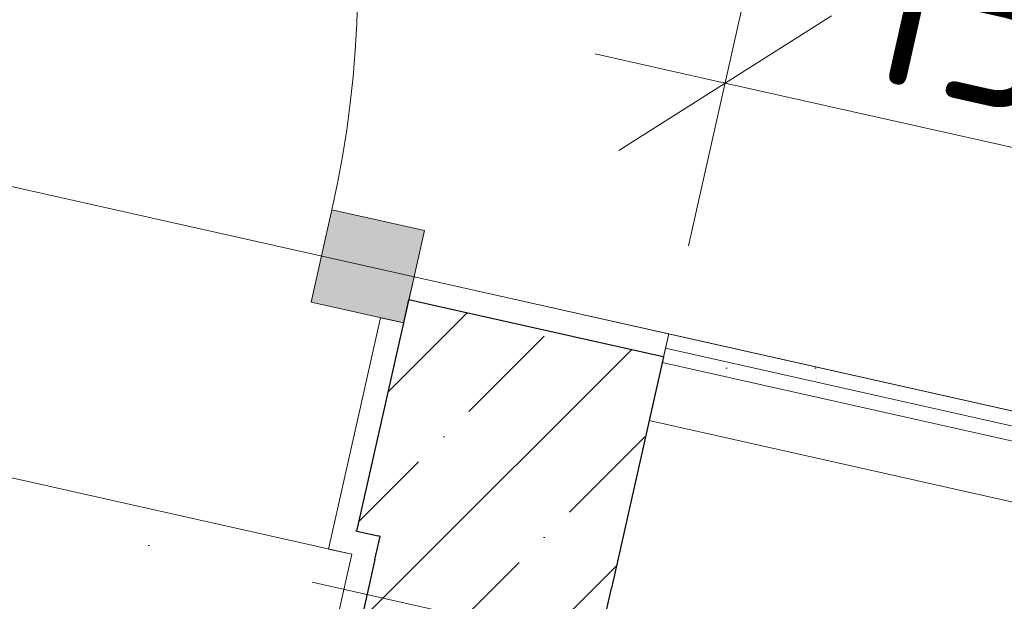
# Model space of a CAD drawing. Header units: millimetres. Extents: x -7145539 to -6664766, y 5874041 to 6141700.
# Tile 137 of 177: x -6929584 to -6928754, y 5898151 to 5898642. Entities that reach past the tile are written whole.
import ezdxf
from ezdxf.enums import TextEntityAlignment as Align

# ---------------------------------------------------------------- set-up
doc = ezdxf.new("R2010")
doc.units = ezdxf.units.MM
doc.header["$MEASUREMENT"] = 0
doc.linetypes.add('Штрихпунктирная', pattern=[670.277762, 352.777767, -176.388884, 0, -141.111112])
for name, color, linetype in [('S - квартира_помещение.АР', 7, 'Continuous'), ('S - МОП.АР', 7, 'Continuous'), ('АР-Стены_внутренние_пилоны.АР', 7, 'Continuous'), ('АР-Стены_Перегородки_шахты_.АР', 7, 'Continuous'), ('АР-Чертеж-Оси_Осевые размеры.АР', 7, 'Continuous'), ('АР-Чертеж-Размеры.АР', 7, 'Continuous')]:
    doc.layers.add(name, color=color, linetype=linetype)
for name, color, linetype, lineweight in [('S - квартира_помещение.АР_Ном._пера__101', 252, 'Continuous', 0), ('АР-Стены_внутренние_пилоны.АР_Ном._пера__1', 7, 'Continuous', 15), ('АР-Стены_Перегородки_шахты_.АР_Ном._пера__1', 7, 'Continuous', 15), ('АР-Чертеж-Оси_Осевые размеры.АР_Ном._пера__120', 7, 'Continuous', 0), ('АР-Чертеж-Размеры.АР_Ном._пера__1', 7, 'Continuous', 0), ('Двери Archicad_Ном._пера__120', 7, 'Continuous', 0), ('Паспорта Зон Archicad_Ном._пера__1', 7, 'Continuous', 0)]:
    doc.layers.add(name, color=color, linetype=linetype, lineweight=lineweight)
doc.styles.add('РЎР“Р•РќР•Р\xa0Р\x98Р\xa0_РЎРўР\x98Р›Р¬_1', font='txt')
doc.styles.add('РЎР“Р•РќР•Р\xa0Р\x98Р\xa0_РЎРўР\x98Р›Р¬_2', font='GOTHIC.TTF')
doc.styles.add('РЎР“Р•РќР•Р\xa0Р\x98Р\xa0_РЎРўР\x98Р›Р¬_6', font='GOST_Common.ttf')
doc.dimstyles.new('СГЕНЕРИР_СТИЛЬ__1', dxfattribs={"dimtxt": 150, "dimasz": 142.5, "dimexe": 0.18, "dimexo": 0.0625, "dimgap": 0, "dimtad": 1, "dimdec": 0, "dimzin": 0, "dimdsep": 46, "dimtxsty": 'РЎР“Р•РќР•Р\xa0Р\x98Р\xa0_РЎРўР\x98Р›Р¬_6', "dimblk": 'ARROWHEAD_6', "dimblk1": 'ARROWHEAD_6', "dimblk2": 'ARROWHEAD_6', "dimcen": 0.09, "dimse1": 1, "dimse2": 1, "dimclrd": 7, "dimclre": 7, "dimclrt": 7, "dimazin": 0, "dimtfac": 1, "dimtdec": 4, "dimtmove": 0, "dimatfit": 3, "dimfxl": 1, "dimtolj": 1, "dimtzin": 0, "dimarcsym": 0})
pattern_1 = [(0, (-6321637.814, 6318947.94), (0, 75), [0, -75])]
pattern_2 = [(45, (-6321637.81, 6318947.94), (-84.852814, 84.852814), []), (45, (-6321680.24, 6318990.37), (-84.852814, 84.852814), [90, -30, 0, -30])]
pattern_3 = [(45, (-6321637.81, 6319297.94), (-111.369318, 111.369318), [0, -105, 0, -157.5]), (110, (-6321287.81, 6319297.94), (148.001588, 53.868173), [0, -77, 0, -133])]

# ---------------------------------------------------------------- blocks, each defined once
blk = doc.blocks.new('Холл_7_46_1', base_point=(-6938273.66, 5897066.21))
at = {"layer": 'S - квартира_помещение.АР_Ном._пера__101', "color": 252, "linetype": 'Continuous', "lineweight": 0, "flags": 128}
blk.add_lwpolyline([(-6936789.89, 5895982.88), (-6932935.91, 5895117.32), (-6932782.51, 5895800.35), (-6930099.07, 5895197.69), (-6929887.65, 5896138.99), (-6929077.91, 5895957.11), (-6928199.86, 5895759.91), (-6927958.72, 5896833.54), (-6929529.41, 5897186.27), (-6929303.72, 5898191.06), (-6930328.23, 5898421.17), (-6930553.91, 5897416.35), (-6931597.85, 5897650.82), (-6931809.34, 5896709.23), (-6934341.58, 5897277.98), (-6936395.39, 5897739.28)], close=True, dxfattribs=at)
at = {"layer": 'Паспорта Зон Archicad_Ном._пера__1', "color": 7, "lineweight": 0, "style": 'РЎР“Р•РќР•Р\xa0Р\x98Р\xa0_РЎРўР\x98Р›Р¬_1'}
blk.add_attdef('ROOM_NUMBER', text='', height=250, rotation=347.34108, dxfattribs=at).set_placement((-6931806.06, 5896150.51), align=Align.MIDDLE_CENTER)
blk = doc.blocks.new('Стена_255_1', base_point=(-6929047.5, 5898328.36))
at = {"layer": 'АР-Стены_Перегородки_шахты_.АР', "linetype": 'Continuous', "lineweight": 0, "true_color": 0x000000}
h = blk.add_hatch(dxfattribs=at)
h.set_pattern_fill('ШТУКАТУРКА__ГИПС_03_0001', color=18, style=0, pattern_type=2)
h.set_pattern_definition(pattern_1)
h.paths.add_polyline_path([(-6926538.67, 5897816.11), (-6929036.55, 5898377.14), (-6929039.28, 5898364.95), (-6926541.41, 5897803.92)])
h = blk.add_hatch(dxfattribs=at)
h.set_pattern_fill('ШТУКАТУРКА__ГИПС_03_0001', color=18, style=0, pattern_type=2)
h.set_pattern_definition(pattern_1)
h.paths.add_polyline_path([(-6926541.41, 5897803.92), (-6929039.28, 5898364.95), (-6929042.02, 5898352.75), (-6926544.14, 5897791.72)])
at = {"layer": 'АР-Стены_Перегородки_шахты_.АР_Ном._пера__1', "color": 7, "linetype": 'Continuous', "lineweight": 0}
for p, q in [((-6926541.41, 5897803.92), (-6929039.28, 5898364.95)), ((-6926544.14, 5897791.72), (-6929042.02, 5898352.75))]:
    blk.add_line(p, q, dxfattribs=at)
at = {"layer": 'АР-Стены_Перегородки_шахты_.АР_Ном._пера__1', "color": 7, "linetype": 'Continuous', "lineweight": 0, "flags": 128}
for points in [[(-6929036.55, 5898377.14), (-6929052.98, 5898303.96)], [(-6926538.67, 5897816.11), (-6929036.55, 5898377.14)], [(-6929052.98, 5898303.96), (-6926555.1, 5897742.93)]]:
    blk.add_lwpolyline(points, dxfattribs=at)
blk = doc.blocks.new('Металлическая Дверь 23[58]_1', base_point=(-6321637.81, 6318947.94))
at = {"layer": 'Двери Archicad_Ном._пера__120', "linetype": 'Continuous', "lineweight": 0, "true_color": 0xffffff}
blk.add_hatch(color=7, dxfattribs=at).paths.add_polyline_path([(-6929338.03, 5898403.75), (-6929259.97, 5898386.22), (-6929242.44, 5898464.28), (-6929320.5, 5898481.81), (-6929329.26, 5898442.78)])
at = {"layer": 'Двери Archicad_Ном._пера__120', "color": 7, "linetype": 'Continuous', "lineweight": 0}
for p, q in [((-6929329.26, 5898442.78), (-6929320.5, 5898481.81)), ((-6929320.5, 5898481.81), (-6929242.44, 5898464.28)), ((-6929242.44, 5898464.28), (-6929259.97, 5898386.22)), ((-6929338.03, 5898403.75), (-6929329.26, 5898442.78)), ((-6929255.59, 5898405.74), (-6929251.21, 5898425.25)), ((-6929255.59, 5898405.74), (-6929251.21, 5898425.25)), ((-6929259.97, 5898386.22), (-6929338.03, 5898403.75)), ((-6929259.97, 5898386.22), (-6929255.59, 5898405.74)), ((-6929259.97, 5898386.22), (-6929255.59, 5898405.74)), ((-6929279.49, 5898390.6), (-6929323.31, 5898195.47)), ((-6929303.8, 5898191.08), (-6929323.31, 5898195.47))]:
    blk.add_line(p, q, dxfattribs=at)
blk.add_arc((-6930188.86, 5898676.84), 890, 347.34172, 167.34172, dxfattribs=at)
blk = doc.blocks.new('Стена_324_1', base_point=(-6930419.02, 5898564.55))
at = {"layer": 'АР-Стены_внутренние_пилоны.АР', "linetype": 'Continuous', "lineweight": 0, "true_color": 0x000000}
h = blk.add_hatch(dxfattribs=at)
h.set_pattern_fill('ШТУКАТУРКА__ГИПС_01_0001', color=18, style=0, pattern_type=2)
h.set_pattern_definition(pattern_3)
h.paths.add_polyline_path([(-6929255.59, 5898405.74), (-6929058.84, 5898361.55), (-6929036.57, 5898377.04), (-6929251.21, 5898425.25)])
h = blk.add_hatch(dxfattribs=at)
h.set_pattern_fill('ЖЕЛЕЗОБЕТОН__PROJECT__0001', color=18, style=0, pattern_type=2)
h.set_pattern_definition(pattern_2)
h.paths.add_polyline_path([(-6929259.97, 5898386.22), (-6929299.42, 5898210.6), (-6929281.53, 5898206.58), (-6929279.51, 5898207.99), (-6929236.09, 5898401.36), (-6929255.59, 5898405.74)])
h = blk.add_hatch(dxfattribs=at)
h.set_pattern_fill('ЖЕЛЕЗОБЕТОН__PROJECT__0001', color=18, style=0, pattern_type=2)
h.set_pattern_definition(pattern_2)
h.paths.add_polyline_path([(-6929279.51, 5898207.99), (-6929058.84, 5898361.55), (-6929236.09, 5898401.36)])
h = blk.add_hatch(dxfattribs=at)
h.set_pattern_fill('ШТУКАТУРКА__ГИПС_01_0001', color=18, style=0, pattern_type=2)
h.set_pattern_definition(pattern_3)
h.paths.add_polyline_path([(-6929323.31, 5898195.47), (-6929303.8, 5898191.08), (-6929299.42, 5898210.6), (-6929259.97, 5898386.22), (-6929279.49, 5898390.6)])
h = blk.add_hatch(dxfattribs=at)
h.set_pattern_fill('ШТУКАТУРКА__ГИПС_01_0001', color=18, style=0, pattern_type=2)
h.set_pattern_definition(pattern_3)
h.paths.add_polyline_path([(-6929058.84, 5898361.55), (-6929040.95, 5898357.53), (-6929036.57, 5898377.04)])
h = blk.add_hatch(dxfattribs=at)
h.set_pattern_fill('ЖЕЛЕЗОБЕТОН__PROJECT__0001', color=18, style=0, pattern_type=2)
h.set_pattern_definition(pattern_2)
h.paths.add_polyline_path([(-6929084.76, 5898162.39), (-6929040.95, 5898357.53), (-6929058.84, 5898361.55), (-6929279.51, 5898207.99), (-6929279.9, 5898206.21)])
h = blk.add_hatch(dxfattribs=at)
h.set_pattern_fill('ШТУКАТУРКА__ГИПС_01_0001', color=18, style=0, pattern_type=2)
h.set_pattern_definition(pattern_3)
h.paths.add_polyline_path([(-6929303.8, 5898191.08), (-6929281.53, 5898206.58), (-6929299.42, 5898210.6)])
h = blk.add_hatch(dxfattribs=at)
h.set_pattern_fill('ЖЕЛЕЗОБЕТОН__PROJECT__0001', color=18, style=0, pattern_type=2)
h.set_pattern_definition(pattern_2)
h.paths.add_polyline_path([(-6929279.9, 5898206.21), (-6929279.51, 5898207.99), (-6929281.53, 5898206.58)])
h = blk.add_hatch(dxfattribs=at)
h.set_pattern_fill('ШТУКАТУРКА__ГИПС_01_0001', color=18, style=0, pattern_type=2)
h.set_pattern_definition(pattern_3)
h.paths.add_polyline_path([(-6929303.8, 5898191.08), (-6929284.28, 5898186.7), (-6929279.9, 5898206.21), (-6929281.53, 5898206.58)])
at = {"layer": 'АР-Стены_внутренние_пилоны.АР_Ном._пера__1', "color": 7, "linetype": 'Continuous', "lineweight": 0}
for p, q in [((-6929255.59, 5898405.74), (-6929251.21, 5898425.25)), ((-6929279.49, 5898390.6), (-6929323.31, 5898195.47)), ((-6929259.97, 5898386.22), (-6929279.49, 5898390.6)), ((-6929303.8, 5898191.08), (-6929323.31, 5898195.47))]:
    blk.add_line(p, q, dxfattribs=at)
at = {"layer": 'АР-Стены_внутренние_пилоны.АР_Ном._пера__1', "color": 7, "linetype": 'Continuous', "lineweight": 30}
for p, q in [((-6929259.97, 5898386.22), (-6929255.59, 5898405.74)), ((-6929236.09, 5898401.36), (-6929255.59, 5898405.74)), ((-6929058.84, 5898361.55), (-6929236.09, 5898401.36)), ((-6929299.42, 5898210.6), (-6929259.97, 5898386.22)), ((-6929040.95, 5898357.53), (-6929058.84, 5898361.55)), ((-6929299.42, 5898210.6), (-6929281.53, 5898206.58)), ((-6929284.28, 5898186.7), (-6929279.9, 5898206.21)), ((-6929279.9, 5898206.21), (-6929281.53, 5898206.58))]:
    blk.add_line(p, q, dxfattribs=at)
at = {"layer": 'АР-Стены_внутренние_пилоны.АР_Ном._пера__1', "color": 7, "linetype": 'Continuous', "lineweight": 0, "flags": 128}
for points in [[(-6929036.57, 5898377.04), (-6929251.21, 5898425.25)], [(-6929036.57, 5898377.04), (-6929040.95, 5898357.53)]]:
    blk.add_lwpolyline(points, dxfattribs=at)
at = {"layer": 'АР-Стены_внутренние_пилоны.АР_Ном._пера__1', "color": 7, "linetype": 'Continuous', "lineweight": 30, "flags": 128}
blk.add_lwpolyline([(-6929040.95, 5898357.53), (-6929084.76, 5898162.39)], dxfattribs=at)
at = {"layer": 'Двери Archicad_Ном._пера__120', "color": 7, "linetype": 'Continuous', "lineweight": 0}
blk.add_blockref('Металлическая Дверь 23[58]_1', (-6321637.81, 6318947.94), dxfattribs=at)
blk = doc.blocks.new('Стена_340_1', base_point=(-6929265.63, 5897813.27))
at = {"layer": 'АР-Стены_внутренние_пилоны.АР', "linetype": 'Continuous', "lineweight": 0, "true_color": 0x000000}
h = blk.add_hatch(dxfattribs=at)
h.set_pattern_fill('ЖЕЛЕЗОБЕТОН__PROJECT__0001', color=18, style=0, pattern_type=2)
h.set_pattern_definition(pattern_2)
h.paths.add_polyline_path([(-6929146.16, 5897888.93), (-6929084.76, 5898162.39), (-6929279.9, 5898206.21), (-6929341.3, 5897932.74)])
h = blk.add_hatch(dxfattribs=at)
h.set_pattern_fill('ШТУКАТУРКА__ГИПС_01_0001', color=18, style=0, pattern_type=2)
h.set_pattern_definition(pattern_3)
h.paths.add_polyline_path([(-6929303.8, 5898191.08), (-6929404.63, 5897741.98), (-6929381.13, 5897755.34), (-6929284.28, 5898186.7)])
h = blk.add_hatch(dxfattribs=at)
h.set_pattern_fill('ШТУКАТУРКА__ГИПС_01_0001', color=18, style=0, pattern_type=2)
h.set_pattern_definition(pattern_3)
h.paths.add_polyline_path([(-6929404.63, 5897741.98), (-6929385.11, 5897737.6), (-6929381.13, 5897755.34)])
at = {"layer": 'АР-Стены_внутренние_пилоны.АР_Ном._пера__1', "color": 7, "linetype": 'Continuous', "lineweight": 30}
for p, q in [((-6929284.28, 5898186.7), (-6929279.9, 5898206.21)), ((-6929284.28, 5898186.7), (-6929341.3, 5897932.74)), ((-6929341.3, 5897932.74), (-6929381.13, 5897755.34)), ((-6929381.13, 5897755.34), (-6929385.11, 5897737.6))]:
    blk.add_line(p, q, dxfattribs=at)
at = {"layer": 'АР-Стены_внутренние_пилоны.АР_Ном._пера__1', "color": 7, "linetype": 'Continuous', "lineweight": 0, "flags": 128}
for points in [[(-6929303.8, 5898191.08), (-6929404.63, 5897741.98)], [(-6929404.63, 5897741.98), (-6929385.11, 5897737.6)]]:
    blk.add_lwpolyline(points, dxfattribs=at)
at = {"layer": 'АР-Стены_внутренние_пилоны.АР_Ном._пера__1', "color": 7, "linetype": 'Continuous', "lineweight": 30, "flags": 128}
blk.add_lwpolyline([(-6929146.16, 5897888.93), (-6929084.76, 5898162.39)], dxfattribs=at)
blk = doc.blocks.new('*D1240', base_point=(-6321637.81, 6318947.94))
at = {"layer": 'АР-Чертеж-Размеры.АР_Ном._пера__1', "color": 7, "linetype": 'Continuous', "lineweight": 0, "transparency": 16777216}
for p, q in [((-6928958.15, 5898725.83), (-6929019.78, 5898451.41)), ((-6928899.35, 5898645.36), (-6929078.58, 5898531.88)), ((-6928509.4, 5898625.04), (-6928571.03, 5898350.63)), ((-6928988.97, 5898588.62), (-6929098.73, 5898613.27)), ((-6928540.22, 5898487.84), (-6928988.97, 5898588.62)), ((-6928629.83, 5898431.09), (-6928450.61, 5898544.58)), ((-6928393.86, 5898454.97), (-6928540.22, 5898487.84))]:
    blk.add_line(p, q, dxfattribs=at)
at = {"layer": 'АР-Чертеж-Размеры.АР_Ном._пера__1', "color": 7, "lineweight": 0, "transparency": 16777216, "char_height": 150, "attachment_point": 7, "rotation": 347.34194, "style": 'РЎР“Р•РќР•Р\xa0Р\x98Р\xa0_РЎРўР\x98Р›Р¬_6'}
for s, insert in [('\\A1;{\\pql;\\fGOST Common|b0|i0|c204|p0;\\W1.000000;460}', (-6929380.78, 5898707.37)), ('\\A1;{\\pql;\\fGOST Common|b0|i0|c204|p0;\\W1.000000;150}', (-6928887.69, 5898596.62))]:
    blk.add_mtext(s, dxfattribs=dict(at, insert=insert))
blk = doc.blocks.new('ARROWHEAD_6')
at = {"color": 0, "linetype": 'Continuous', "lineweight": 0}
for p, q in [((-0.5, -0.5), (0.5, 0.5)), ((0, 0), (-1, 0))]:
    blk.add_line(p, q, dxfattribs=at)
blk = doc.blocks.new('*D1268', base_point=(-6321637.81, 6318947.94))
at = {"layer": 'АР-Чертеж-Размеры.АР_Ном._пера__1', "color": 7, "linetype": 'Continuous', "lineweight": 0, "transparency": 16777216}
for p, q in [((-6930365.99, 5898253.11), (-6930427.6, 5897978.69)), ((-6930307.19, 5898172.65), (-6930486.4, 5898059.15)), ((-6930396.8, 5898115.9), (-6930506.56, 5898140.55)), ((-6929372.32, 5897885.9), (-6930396.8, 5898115.9)), ((-6929341.51, 5898023.1), (-6929403.12, 5897748.69)), ((-6929461.92, 5897829.15), (-6929282.71, 5897942.64)), ((-6929262.55, 5897861.25), (-6929372.32, 5897885.9))]:
    blk.add_line(p, q, dxfattribs=at)
at = {"layer": 'АР-Чертеж-Размеры.АР_Ном._пера__1', "color": 7, "lineweight": 0, "transparency": 16777216, "insert": (-6930095.86, 5898079.09), "char_height": 150, "attachment_point": 7, "rotation": 347.34632, "style": 'РЎР“Р•РќР•Р\xa0Р\x98Р\xa0_РЎРўР\x98Р›Р¬_6'}
blk.add_mtext('\\A1;{\\pql;\\fGOST Common|b0|i0|c204|p0;\\W1.000000;1\xa0050}', dxfattribs=at)
blk = doc.blocks.new('Стандартный Маркер Сетки[207]_1', base_point=(-6970866.09, 5907494.7))
at = {"layer": 'АР-Чертеж-Оси_Осевые размеры.АР_Ном._пера__120', "color": 7, "linetype": 'Штрихпунктирная', "lineweight": 0}
blk.add_line((-6969890.39, 5907275.56), (-6890949.19, 5889545.79), dxfattribs=at)
at = {"layer": 'АР-Чертеж-Оси_Осевые размеры.АР_Ном._пера__120', "color": 7, "lineweight": 0, "style": 'РЎР“Р•РќР•Р\xa0Р\x98Р\xa0_РЎРўР\x98Р›Р¬_2'}
for tag, p in [('AC_MarkerText_1_0', (-6971284, 5907785.34)), ('AC_MarkerText_1_1', (-6889415.72, 5889398.16))]:
    blk.add_attdef(tag, text='', height=350, rotation=347.34172, dxfattribs=at).set_placement(p, align=Align.TOP_CENTER)
blk = doc.blocks.new('Стандартный Маркер Сетки[212]_1', base_point=(-6970866.09, 5907494.7))
at = {"layer": 'АР-Чертеж-Оси_Осевые размеры.АР_Ном._пера__120', "color": 7, "linetype": 'Штрихпунктирная', "lineweight": 0}
blk.add_line((-6969890.39, 5907275.56), (-6890949.19, 5889545.79), dxfattribs=at)
at = {"layer": 'АР-Чертеж-Оси_Осевые размеры.АР_Ном._пера__120', "color": 7, "lineweight": 0, "style": 'РЎР“Р•РќР•Р\xa0Р\x98Р\xa0_РЎРўР\x98Р›Р¬_2'}
for tag, p in [('AC_MarkerText_1_0', (-6971284, 5907785.34)), ('AC_MarkerText_1_1', (-6889415.72, 5889398.16))]:
    blk.add_attdef(tag, text='', height=350, rotation=347.34172, dxfattribs=at).set_placement(p, align=Align.TOP_CENTER)
blk = doc.blocks.new('Стандартный Маркер Сетки[216]_1', base_point=(-6970866.09, 5907494.7))
at = {"layer": 'АР-Чертеж-Оси_Осевые размеры.АР_Ном._пера__120', "color": 7, "linetype": 'Штрихпунктирная', "lineweight": 0}
blk.add_line((-6969890.39, 5907275.56), (-6890949.19, 5889545.79), dxfattribs=at)
at = {"layer": 'АР-Чертеж-Оси_Осевые размеры.АР_Ном._пера__120', "color": 7, "lineweight": 0, "style": 'РЎР“Р•РќР•Р\xa0Р\x98Р\xa0_РЎРўР\x98Р›Р¬_2'}
for tag, p in [('AC_MarkerText_1_0', (-6971284, 5907785.34)), ('AC_MarkerText_1_1', (-6889415.72, 5889398.16))]:
    blk.add_attdef(tag, text='', height=350, rotation=347.34172, dxfattribs=at).set_placement(p, align=Align.TOP_CENTER)
blk = doc.blocks.new('Стандартный Маркер Сетки[223]_1', base_point=(-6970866.09, 5907494.7))
at = {"layer": 'АР-Чертеж-Оси_Осевые размеры.АР_Ном._пера__120', "color": 7, "linetype": 'Штрихпунктирная', "lineweight": 0}
blk.add_line((-6969890.39, 5907275.56), (-6890949.19, 5889545.79), dxfattribs=at)
at = {"layer": 'АР-Чертеж-Оси_Осевые размеры.АР_Ном._пера__120', "color": 7, "lineweight": 0, "style": 'РЎР“Р•РќР•Р\xa0Р\x98Р\xa0_РЎРўР\x98Р›Р¬_2'}
for tag, p in [('AC_MarkerText_1_0', (-6971284, 5907785.34)), ('AC_MarkerText_1_1', (-6889415.72, 5889398.16))]:
    blk.add_attdef(tag, text='', height=350, rotation=347.34172, dxfattribs=at).set_placement(p, align=Align.TOP_CENTER)

msp = doc.modelspace()

# ---------------------------------------------------------------- linework, layer by layer
at = {"layer": 'S - квартира_помещение.АР', "color": 254, "linetype": 'Continuous', "lineweight": 0, "true_color": 0xd8d8d8, "flags": 128}
msp.add_lwpolyline([(-6936789.89, 5895982.88), (-6932935.91, 5895117.32), (-6932782.51, 5895800.35), (-6930099.07, 5895197.69), (-6929887.65, 5896138.99), (-6929077.91, 5895957.11), (-6928199.86, 5895759.91), (-6927958.72, 5896833.54), (-6929529.41, 5897186.27), (-6929303.72, 5898191.06), (-6930328.23, 5898421.17), (-6930553.91, 5897416.35), (-6931597.85, 5897650.82), (-6931809.34, 5896709.23), (-6934341.58, 5897277.98), (-6936395.39, 5897739.28)], close=True, dxfattribs=at)
at = {"layer": 'S - МОП.АР', "color": 254, "linetype": 'Continuous', "lineweight": 0, "true_color": 0xdadada, "flags": 128}
msp.add_lwpolyline([(-6932430.11, 5901316.4), (-6932708.25, 5900077.98), (-6932410.66, 5900011.14), (-6932598.02, 5899176.92), (-6930480.54, 5898701.35), (-6929109.67, 5898393.46), (-6923992.43, 5897244.16), (-6923650.36, 5898767.31), (-6930304.6, 5900260.67), (-6930252.04, 5900494.85), (-6930530.08, 5900557.25), (-6930283.82, 5901654.65), (-6931957.34, 5902030.2), (-6932132.51, 5901249.62)], close=True, dxfattribs=at)

# ---------------------------------------------------------------- block references
at = {"layer": 'S - квартира_помещение.АР', "color": 7, "linetype": 'Continuous', "lineweight": 0}
msp.add_blockref('Холл_7_46_1', (-6938273.66, 5897066.21), dxfattribs=at)
at = {"layer": 'АР-Стены_внутренние_пилоны.АР', "color": 7, "lineweight": 0}
for name, p in [('Стена_324_1', (-6930419.02, 5898564.55)), ('Стена_340_1', (-6929265.63, 5897813.27))]:
    msp.add_blockref(name, p, dxfattribs=at)
at = {"layer": 'АР-Стены_Перегородки_шахты_.АР', "color": 7, "lineweight": 0}
msp.add_blockref('Стена_255_1', (-6929047.5, 5898328.36), dxfattribs=at)
at = {"layer": 'АР-Чертеж-Оси_Осевые размеры.АР', "color": 8, "linetype": 'Continuous', "lineweight": 15}
for name in ['Стандартный Маркер Сетки[207]_1', 'Стандартный Маркер Сетки[212]_1', 'Стандартный Маркер Сетки[216]_1', 'Стандартный Маркер Сетки[223]_1']:
    msp.add_blockref(name, (-6970866.09, 5907494.7), dxfattribs=at)

# ---------------------------------------------------------------- dimensions: what is measured, and where the dimension line sits
at = {"layer": 'АР-Чертеж-Размеры.АР', "color": 7, "linetype": 'Continuous', "lineweight": 0}
for base, p1, p2, angle, picture, middle, turn in [((-6928988.97, 5898588.62), (-6928650.73, 5897995.79), (-6929052.92, 5898303.85), 167.34194, '*D1240', (-6929197.28, 5898743.02), 347.34194), ((-6930396.8, 5898115.9), (-6929466.97, 5897464.31), (-6930403.8, 5898084.7), 167.34632, '*D1268', (-6929828.37, 5898095.9), 347.34632)]:
    dim = msp.add_linear_dim(base=base, p1=p1, p2=p2, angle=angle, dimstyle='СГЕНЕРИР_СТИЛЬ__1', dxfattribs=at)
    dim.commit()
    dim.dimension.update_dxf_attribs({"geometry": picture, "text_midpoint": middle, "dimtype": 160, "text_rotation": turn})

doc.saveas('drawing.dxf')
